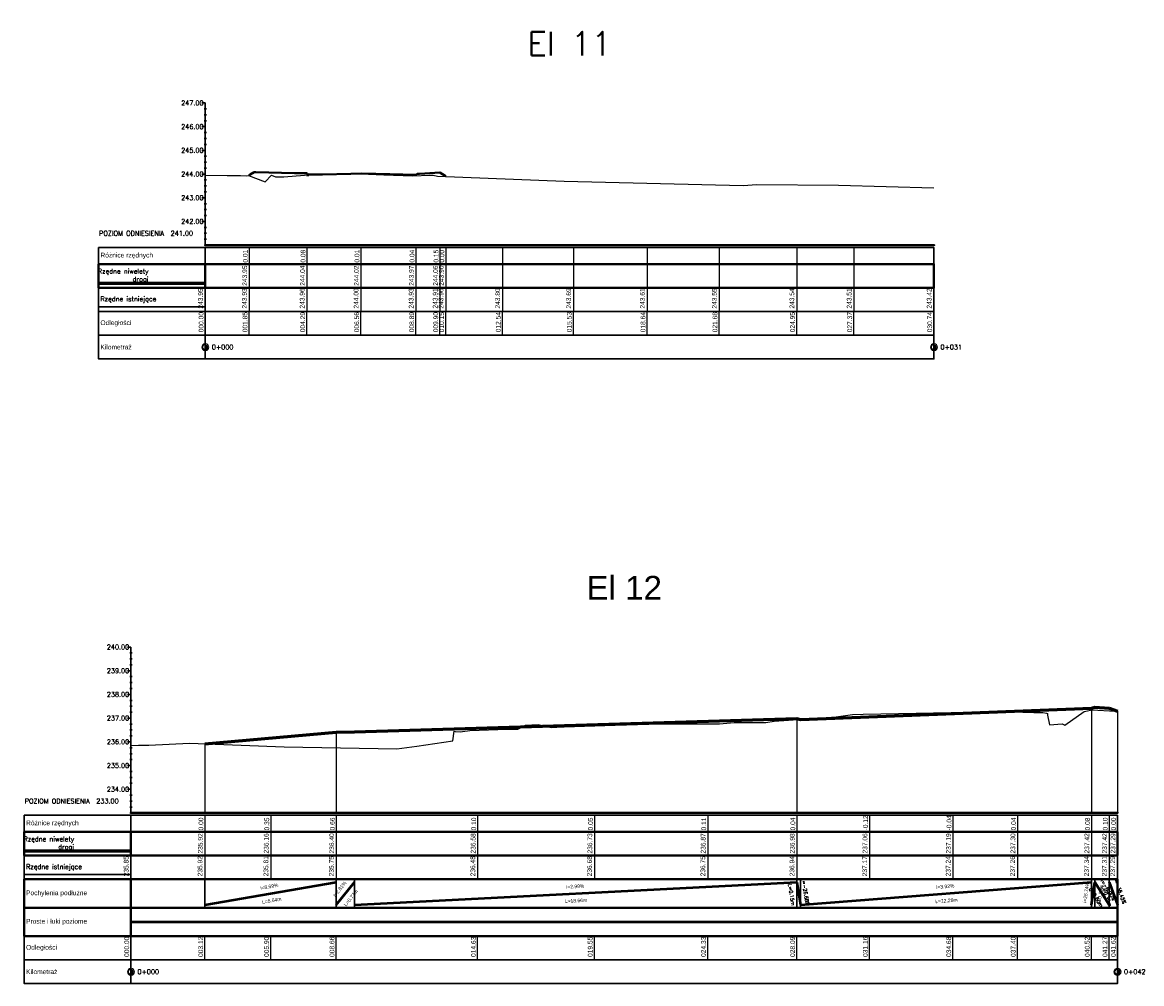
# Model space of a CAD drawing. Header units: metres. Extents: x 6535164 to 6537212, y 5563307 to 5565590.
# Tile 7 of 24: x 6536780 to 6536827, y 5563695 to 5563735. Entities that reach past the tile are written whole.
import ezdxf

# ---------------------------------------------------------------- set-up
doc = ezdxf.new("R2010")
doc.units = ezdxf.units.M
for name, color, linetype in [('C-DROGI-PROFILE', 7, 'Continuous'), ('C-DROGI-PROFILE-ETYKIETY', 7, 'Continuous'), ('C-DROGI-PROFILE-WIDOKI', 7, 'Continuous'), ('C-DROGI-PROFILE-WIDOKI-ETYKIETY', 7, 'Continuous')]:
    doc.layers.add(name, color=color, linetype=linetype)
doc.styles.add('arial', font='arial.ttf', dxfattribs={"height": 2})
doc.styles.get("Standard").update_dxf_attribs({"font": 'simplex.shx'})

# ---------------------------------------------------------------- blocks, each defined once
blk = doc.blocks.new('kilometraz2')
at = {"linetype": 'ByBlock', "lineweight": -2}
for points in [[(0, 0.5), (0, 0.7, 0.414214), (-0.7, 0, 0.414214), (0, -0.7), (0, -0.5, -0.414214), (-0.5, 0, -0.414214)], [(0, -0.5, 0.414214), (0.5, 0, 0.414214), (0, 0.5)]]:
    blk.add_hatch(color=0, dxfattribs=at).paths.add_polyline_path(points)
at = {"color": 0, "linetype": 'ByBlock', "lineweight": -2}
for p, q in [((0, 0.5), (0, 0.7)), ((0, 0.5), (0, -0.5)), ((0, -0.5), (0, -0.7))]:
    blk.add_line(p, q, dxfattribs=at)
for radius in [0.7, 0.5]:
    blk.add_circle((0, 0), radius, dxfattribs=at)

msp = doc.modelspace()

# ---------------------------------------------------------------- linework, layer by layer
at = {"layer": 'C-DROGI-PROFILE', "color": 1, "linetype": 'Continuous', "lineweight": 40}
for p, q in [((6536789.104, 5563728.704), (6536789.162, 5563728.741)), ((6536789.162, 5563728.741), (6536789.318, 5563728.844)), ((6536789.318, 5563728.844), (6536789.319, 5563728.843)), ((6536789.319, 5563728.843), (6536789.32, 5563728.843)), ((6536789.32, 5563728.843), (6536789.362, 5563728.843)), ((6536789.362, 5563728.843), (6536789.401, 5563728.843)), ((6536789.401, 5563728.843), (6536789.401, 5563728.843)), ((6536789.401, 5563728.843), (6536789.401, 5563728.843)), ((6536789.401, 5563728.843), (6536791.022, 5563728.809)), ((6536791.022, 5563728.809), (6536791.431, 5563728.801)), ((6536791.431, 5563728.801), (6536791.539, 5563728.8)), ((6536791.539, 5563728.8), (6536791.552, 5563728.8)), ((6536791.552, 5563728.8), (6536791.556, 5563728.787)), ((6536791.556, 5563728.787), (6536791.583, 5563728.681)), ((6536791.583, 5563728.74), (6536792.203, 5563728.752)), ((6536791.583, 5563728.734), (6536791.583, 5563728.74)), ((6536791.583, 5563728.681), (6536791.583, 5563728.734)), ((6536792.203, 5563728.752), (6536793.4, 5563728.774)), ((6536793.4, 5563728.774), (6536793.866, 5563728.783)), ((6536793.866, 5563728.783), (6536795.044, 5563728.759)), ((6536795.044, 5563728.759), (6536796.15, 5563728.736)), ((6536796.15, 5563728.736), (6536796.184, 5563728.763)), ((6536796.184, 5563728.763), (6536796.2, 5563728.776)), ((6536796.2, 5563728.776), (6536796.232, 5563728.776)), ((6536796.232, 5563728.776), (6536796.302, 5563728.775)), ((6536796.302, 5563728.775), (6536796.529, 5563728.789)), ((6536796.529, 5563728.789), (6536797.165, 5563728.826)), ((6536797.165, 5563728.826), (6536797.377, 5563728.686)), ((6536797.377, 5563728.686), (6536797.41, 5563728.664))]:
    msp.add_line(p, q, dxfattribs=at)
at = {"layer": 'C-DROGI-PROFILE', "color": 94, "linetype": 'Continuous', "lineweight": -3}
for p, q in [((6536790.583, 5563728.654), (6536791.807, 5563728.743)), ((6536791.807, 5563728.743), (6536792.058, 5563728.744)), ((6536792.058, 5563728.744), (6536793.828, 5563728.768)), ((6536793.828, 5563728.768), (6536794.789, 5563728.731)), ((6536787.264, 5563728.716), (6536788.189, 5563728.704)), ((6536788.189, 5563728.704), (6536788.743, 5563728.705)), ((6536788.743, 5563728.705), (6536789.017, 5563728.697)), ((6536789.017, 5563728.697), (6536789.092, 5563728.708)), ((6536789.092, 5563728.708), (6536789.786, 5563728.435)), ((6536789.786, 5563728.435), (6536790.056, 5563728.715)), ((6536790.056, 5563728.715), (6536790.229, 5563728.651)), ((6536790.229, 5563728.651), (6536790.583, 5563728.654)), ((6536794.789, 5563728.731), (6536796.014, 5563728.686)), ((6536796.014, 5563728.686), (6536796.74, 5563728.718)), ((6536796.74, 5563728.718), (6536796.881, 5563728.723)), ((6536796.881, 5563728.723), (6536797.056, 5563728.679)), ((6536797.056, 5563728.679), (6536802.399, 5563728.46)), ((6536802.399, 5563728.46), (6536809.959, 5563728.287)), ((6536809.959, 5563728.287), (6536810.53, 5563728.319)), ((6536810.53, 5563728.319), (6536813.977, 5563728.292)), ((6536813.977, 5563728.292), (6536818.005, 5563728.18)), ((6536815.021, 5563705.98), (6536820.226, 5563706.076)), ((6536820.226, 5563706.076), (6536820.829, 5563706.09)), ((6536820.829, 5563706.09), (6536822.215, 5563706.051)), ((6536823.52, 5563705.512), (6536824.348, 5563706.094)), ((6536824.348, 5563706.094), (6536824.416, 5563706.1)), ((6536824.416, 5563706.1), (6536824.683, 5563706.167)), ((6536824.683, 5563706.167), (6536825.648, 5563706.11)), ((6536825.648, 5563706.11), (6536825.748, 5563706.101)), ((6536808.964, 5563705.568), (6536809.581, 5563705.622)), ((6536809.581, 5563705.622), (6536810.637, 5563705.625)), ((6536810.637, 5563705.625), (6536810.914, 5563705.635)), ((6536810.914, 5563705.635), (6536811.268, 5563705.691)), ((6536811.268, 5563705.691), (6536813.881, 5563705.871)), ((6536813.881, 5563705.871), (6536814.562, 5563705.963)), ((6536814.562, 5563705.963), (6536815.021, 5563705.98)), ((6536822.215, 5563706.051), (6536822.605, 5563706.044)), ((6536822.605, 5563706.044), (6536822.749, 5563706.021)), ((6536822.749, 5563706.021), (6536822.789, 5563706.013)), ((6536822.789, 5563706.013), (6536822.792, 5563705.932)), ((6536822.792, 5563705.932), (6536822.875, 5563705.536)), ((6536797.712, 5563704.849), (6536797.762, 5563705.263)), ((6536797.762, 5563705.263), (6536797.804, 5563705.248)), ((6536797.804, 5563705.248), (6536798.014, 5563705.241)), ((6536798.014, 5563705.241), (6536798.417, 5563705.285)), ((6536798.417, 5563705.285), (6536799.999, 5563705.342)), ((6536799.999, 5563705.342), (6536800.15, 5563705.346)), ((6536800.15, 5563705.346), (6536800.443, 5563705.349)), ((6536800.443, 5563705.349), (6536800.779, 5563705.516)), ((6536800.779, 5563705.516), (6536801.3, 5563705.539)), ((6536801.3, 5563705.539), (6536801.856, 5563705.42)), ((6536801.856, 5563705.42), (6536802.33, 5563705.443)), ((6536802.33, 5563705.443), (6536802.408, 5563705.446)), ((6536802.408, 5563705.446), (6536804.552, 5563705.519)), ((6536804.552, 5563705.519), (6536806.447, 5563705.567)), ((6536806.447, 5563705.567), (6536808.964, 5563705.568)), ((6536822.875, 5563705.536), (6536823.414, 5563705.566)), ((6536823.414, 5563705.566), (6536823.52, 5563705.512)), ((6536784.127, 5563704.664), (6536784.441, 5563704.666)), ((6536784.441, 5563704.666), (6536784.885, 5563704.679)), ((6536784.885, 5563704.679), (6536786.596, 5563704.76)), ((6536786.596, 5563704.76), (6536790.588, 5563704.599)), ((6536796.19, 5563704.631), (6536797.712, 5563704.849)), ((6536790.588, 5563704.599), (6536795.35, 5563704.513)), ((6536795.35, 5563704.513), (6536796.19, 5563704.631))]:
    msp.add_line(p, q, dxfattribs=at)
at = {"layer": 'C-DROGI-PROFILE', "color": 10, "linetype": 'Continuous', "lineweight": 60}
for p, q in [((6536812.368, 5563705.754), (6536824.648, 5563706.236)), ((6536824.648, 5563706.236), (6536824.798, 5563706.276)), ((6536824.798, 5563706.276), (6536825.398, 5563706.228)), ((6536825.398, 5563706.228), (6536825.748, 5563706.101)), ((6536793.554, 5563705.237), (6536812.218, 5563705.794)), ((6536812.218, 5563705.794), (6536812.368, 5563705.754)), ((6536787.245, 5563704.734), (6536792.787, 5563705.216)), ((6536792.787, 5563705.216), (6536793.554, 5563705.237))]:
    msp.add_line(p, q, dxfattribs=at)
at = {"layer": 'C-DROGI-PROFILE-ETYKIETY', "color": 8, "linetype": 'Continuous', "lineweight": -3}
for p, q in [((6536824.648, 5563706.236), (6536824.648, 5563701.813)), ((6536825.748, 5563706.101), (6536825.748, 5563701.813)), ((6536812.218, 5563705.794), (6536812.218, 5563701.813)), ((6536792.787, 5563705.216), (6536792.787, 5563701.813)), ((6536787.245, 5563704.734), (6536787.245, 5563701.813))]:
    msp.add_line(p, q, dxfattribs=at)
at = {"layer": 'C-DROGI-PROFILE-WIDOKI', "color": 7, "linetype": 'Continuous', "lineweight": 30}
for p, q in [((6536787.114, 5563731.765), (6536787.264, 5563731.765)), ((6536787.264, 5563725.765), (6536787.264, 5563731.765)), ((6536787.214, 5563731.515), (6536787.314, 5563731.515)), ((6536787.214, 5563731.265), (6536787.314, 5563731.265)), ((6536787.114, 5563730.765), (6536787.264, 5563730.765)), ((6536787.214, 5563731.015), (6536787.314, 5563731.015)), ((6536787.214, 5563730.515), (6536787.314, 5563730.515)), ((6536787.214, 5563730.265), (6536787.314, 5563730.265)), ((6536787.114, 5563729.765), (6536787.264, 5563729.765)), ((6536787.214, 5563730.015), (6536787.314, 5563730.015)), ((6536787.214, 5563729.515), (6536787.314, 5563729.515)), ((6536787.214, 5563729.265), (6536787.314, 5563729.265)), ((6536787.114, 5563728.765), (6536787.264, 5563728.765)), ((6536787.214, 5563729.015), (6536787.314, 5563729.015)), ((6536787.214, 5563728.515), (6536787.314, 5563728.515)), ((6536787.214, 5563728.265), (6536787.314, 5563728.265)), ((6536787.214, 5563728.015), (6536787.314, 5563728.015)), ((6536787.114, 5563727.765), (6536787.264, 5563727.765)), ((6536787.214, 5563727.515), (6536787.314, 5563727.515)), ((6536787.214, 5563727.265), (6536787.314, 5563727.265)), ((6536787.214, 5563727.015), (6536787.314, 5563727.015)), ((6536787.114, 5563726.765), (6536787.264, 5563726.765)), ((6536787.214, 5563726.515), (6536787.314, 5563726.515)), ((6536787.214, 5563726.265), (6536787.314, 5563726.265)), ((6536787.214, 5563726.015), (6536787.314, 5563726.015)), ((6536787.264, 5563724.965), (6536787.264, 5563725.665)), ((6536818.005, 5563724.965), (6536818.005, 5563725.665)), ((6536787.264, 5563722.965), (6536787.264, 5563723.965)), ((6536818.005, 5563722.965), (6536818.005, 5563723.965)), ((6536787.264, 5563721.965), (6536787.264, 5563722.965)), ((6536818.005, 5563721.965), (6536818.005, 5563722.965)), ((6536787.264, 5563720.965), (6536787.264, 5563721.965)), ((6536818.005, 5563720.965), (6536818.005, 5563721.965)), ((6536783.977, 5563708.813), (6536784.127, 5563708.813)), ((6536784.077, 5563708.563), (6536784.177, 5563708.563)), ((6536784.127, 5563701.813), (6536784.127, 5563708.813)), ((6536784.077, 5563708.313), (6536784.177, 5563708.313)), ((6536784.077, 5563708.063), (6536784.177, 5563708.063)), ((6536783.977, 5563707.813), (6536784.127, 5563707.813)), ((6536784.077, 5563707.563), (6536784.177, 5563707.563)), ((6536784.077, 5563707.313), (6536784.177, 5563707.313)), ((6536784.077, 5563707.063), (6536784.177, 5563707.063)), ((6536783.977, 5563706.813), (6536784.127, 5563706.813)), ((6536784.077, 5563706.563), (6536784.177, 5563706.563)), ((6536784.077, 5563706.313), (6536784.177, 5563706.313)), ((6536783.977, 5563705.813), (6536784.127, 5563705.813)), ((6536784.077, 5563706.063), (6536784.177, 5563706.063)), ((6536784.077, 5563705.563), (6536784.177, 5563705.563)), ((6536784.077, 5563705.313), (6536784.177, 5563705.313)), ((6536783.977, 5563704.813), (6536784.127, 5563704.813)), ((6536784.077, 5563705.063), (6536784.177, 5563705.063)), ((6536784.077, 5563704.563), (6536784.177, 5563704.563)), ((6536784.077, 5563704.313), (6536784.177, 5563704.313)), ((6536783.977, 5563703.813), (6536784.127, 5563703.813)), ((6536784.077, 5563704.063), (6536784.177, 5563704.063)), ((6536784.077, 5563703.563), (6536784.177, 5563703.563)), ((6536784.077, 5563703.313), (6536784.177, 5563703.313)), ((6536783.977, 5563702.813), (6536784.127, 5563702.813)), ((6536784.077, 5563703.063), (6536784.177, 5563703.063)), ((6536784.077, 5563702.563), (6536784.177, 5563702.563)), ((6536784.077, 5563702.313), (6536784.177, 5563702.313)), ((6536784.077, 5563702.063), (6536784.177, 5563702.063)), ((6536784.127, 5563701.013), (6536784.127, 5563701.713)), ((6536825.748, 5563701.013), (6536825.748, 5563701.713)), ((6536784.127, 5563699.013), (6536784.127, 5563700.013)), ((6536825.748, 5563699.013), (6536825.748, 5563700.013)), ((6536784.127, 5563695.613), (6536784.127, 5563696.613)), ((6536825.748, 5563695.613), (6536825.748, 5563696.613)), ((6536784.127, 5563694.613), (6536784.127, 5563695.613)), ((6536825.748, 5563694.613), (6536825.748, 5563695.613))]:
    msp.add_line(p, q, dxfattribs=at)
at = {"layer": 'C-DROGI-PROFILE-WIDOKI', "color": 7, "linetype": 'Continuous', "lineweight": 40}
for p, q in [((6536787.264, 5563725.765), (6536818.005, 5563725.765)), ((6536784.127, 5563701.813), (6536825.748, 5563701.813))]:
    msp.add_line(p, q, dxfattribs=at)
at = {"layer": 'C-DROGI-PROFILE-WIDOKI', "color": 1, "linetype": 'Continuous', "lineweight": 30}
for p, q in [((6536787.264, 5563723.965), (6536787.264, 5563724.965)), ((6536818.005, 5563723.965), (6536818.005, 5563724.965)), ((6536784.127, 5563700.013), (6536784.127, 5563701.013)), ((6536825.748, 5563700.013), (6536825.748, 5563701.013)), ((6536787.245, 5563697.813), (6536787.245, 5563699.013)), ((6536792.787, 5563697.813), (6536792.787, 5563699.013)), ((6536793.554, 5563697.813), (6536793.554, 5563699.013)), ((6536812.218, 5563697.813), (6536812.218, 5563699.013)), ((6536812.368, 5563697.813), (6536812.368, 5563699.013)), ((6536824.648, 5563697.813), (6536824.648, 5563699.013)), ((6536824.798, 5563697.813), (6536824.798, 5563699.013)), ((6536825.398, 5563697.813), (6536825.398, 5563699.013))]:
    msp.add_line(p, q, dxfattribs=at)
at = {"layer": 'C-DROGI-PROFILE-WIDOKI', "color": 14, "linetype": 'Continuous', "lineweight": 60}
for p, q in [((6536782.764, 5563724.165), (6536787.264, 5563724.165)), ((6536779.627, 5563700.213), (6536784.127, 5563700.213))]:
    msp.add_line(p, q, dxfattribs=at)
at = {"layer": 'C-DROGI-PROFILE-WIDOKI', "color": 104, "linetype": 'Continuous', "lineweight": 30}
for p, q in [((6536782.764, 5563723.165), (6536787.264, 5563723.165)), ((6536779.627, 5563699.213), (6536784.127, 5563699.213))]:
    msp.add_line(p, q, dxfattribs=at)
at = {"layer": 'C-DROGI-PROFILE-WIDOKI', "color": 1, "linetype": 'Continuous', "lineweight": 50}
for p, q in [((6536787.245, 5563697.933), (6536792.787, 5563698.893)), ((6536792.787, 5563697.933), (6536793.554, 5563698.893)), ((6536793.554, 5563697.933), (6536812.218, 5563698.893)), ((6536812.218, 5563698.893), (6536812.368, 5563697.933)), ((6536812.368, 5563697.933), (6536824.648, 5563698.893)), ((6536824.648, 5563697.933), (6536824.798, 5563698.893)), ((6536824.798, 5563698.893), (6536825.398, 5563697.933)), ((6536825.398, 5563698.893), (6536825.748, 5563697.933)), ((6536784.127, 5563697.213), (6536825.748, 5563697.213))]:
    msp.add_line(p, q, dxfattribs=at)
at = {"layer": 'C-DROGI-PROFILE-WIDOKI', "color": 1, "linetype": 'Continuous', "lineweight": -3}
msp.add_line((6536784.127, 5563696.613), (6536784.127, 5563697.813), dxfattribs=at)
at = {"layer": 'C-DROGI-PROFILE-WIDOKI', "color": 7, "linetype": 'Continuous', "lineweight": 30}
for points in [[(6536787.264, 5563724.965), (6536787.264, 5563725.665), (6536782.764, 5563725.665), (6536782.764, 5563724.965)], [(6536787.264, 5563724.965), (6536818.005, 5563724.965), (6536818.005, 5563725.665), (6536787.264, 5563725.665)], [(6536787.264, 5563722.965), (6536787.264, 5563723.965), (6536782.764, 5563723.965), (6536782.764, 5563722.965)], [(6536787.264, 5563722.965), (6536818.005, 5563722.965), (6536818.005, 5563723.965), (6536787.264, 5563723.965)], [(6536787.264, 5563721.965), (6536787.264, 5563722.965), (6536782.764, 5563722.965), (6536782.764, 5563721.965)], [(6536787.264, 5563721.965), (6536818.005, 5563721.965), (6536818.005, 5563722.965), (6536787.264, 5563722.965)], [(6536787.264, 5563720.965), (6536787.264, 5563721.965), (6536782.764, 5563721.965), (6536782.764, 5563720.965)], [(6536787.264, 5563720.965), (6536818.005, 5563720.965), (6536818.005, 5563721.965), (6536787.264, 5563721.965)], [(6536784.127, 5563701.013), (6536784.127, 5563701.713), (6536779.627, 5563701.713), (6536779.627, 5563701.013)], [(6536784.127, 5563701.013), (6536825.748, 5563701.013), (6536825.748, 5563701.713), (6536784.127, 5563701.713)], [(6536784.127, 5563699.013), (6536784.127, 5563700.013), (6536779.627, 5563700.013), (6536779.627, 5563699.013)], [(6536784.127, 5563699.013), (6536825.748, 5563699.013), (6536825.748, 5563700.013), (6536784.127, 5563700.013)], [(6536784.127, 5563695.613), (6536784.127, 5563696.613), (6536779.627, 5563696.613), (6536779.627, 5563695.613)], [(6536784.127, 5563695.613), (6536825.748, 5563695.613), (6536825.748, 5563696.613), (6536784.127, 5563696.613)], [(6536784.127, 5563694.613), (6536784.127, 5563695.613), (6536779.627, 5563695.613), (6536779.627, 5563694.613)], [(6536784.127, 5563694.613), (6536825.748, 5563694.613), (6536825.748, 5563695.613), (6536784.127, 5563695.613)]]:
    msp.add_3dface(points, dxfattribs=at)
at = {"layer": 'C-DROGI-PROFILE-WIDOKI', "color": 1, "linetype": 'Continuous', "lineweight": 40}
for points in [[(6536787.264, 5563723.965), (6536787.264, 5563724.965), (6536782.764, 5563724.965), (6536782.764, 5563723.965)], [(6536787.264, 5563723.965), (6536818.005, 5563723.965), (6536818.005, 5563724.965), (6536787.264, 5563724.965)], [(6536784.127, 5563700.013), (6536784.127, 5563701.013), (6536779.627, 5563701.013), (6536779.627, 5563700.013)], [(6536784.127, 5563700.013), (6536825.748, 5563700.013), (6536825.748, 5563701.013), (6536784.127, 5563701.013)], [(6536784.127, 5563697.813), (6536784.127, 5563699.013), (6536779.627, 5563699.013), (6536779.627, 5563697.813)], [(6536784.127, 5563697.813), (6536825.748, 5563697.813), (6536825.748, 5563699.013), (6536784.127, 5563699.013)], [(6536784.127, 5563696.613), (6536784.127, 5563697.813), (6536779.627, 5563697.813), (6536779.627, 5563696.613)], [(6536784.127, 5563696.613), (6536825.748, 5563696.613), (6536825.748, 5563697.813), (6536784.127, 5563697.813)]]:
    msp.add_3dface(points, dxfattribs=at)
at = {"layer": 'C-DROGI-PROFILE-WIDOKI-ETYKIETY', "color": 7, "linetype": 'Continuous', "lineweight": -3}
for p, q in [((6536787.264, 5563725.665), (6536787.264, 5563722.965)), ((6536789.117, 5563725.665), (6536789.117, 5563722.965)), ((6536791.552, 5563725.665), (6536791.552, 5563722.965)), ((6536793.828, 5563725.665), (6536793.828, 5563722.965)), ((6536796.15, 5563725.665), (6536796.15, 5563722.965)), ((6536797.165, 5563725.665), (6536797.165, 5563722.965)), ((6536797.41, 5563725.665), (6536797.41, 5563722.965)), ((6536799.8, 5563725.665), (6536799.8, 5563722.965)), ((6536802.797, 5563725.665), (6536802.797, 5563722.965)), ((6536805.908, 5563725.665), (6536805.908, 5563722.965)), ((6536808.944, 5563725.665), (6536808.944, 5563722.965)), ((6536812.214, 5563725.665), (6536812.214, 5563722.965)), ((6536814.63, 5563725.665), (6536814.63, 5563722.965)), ((6536818.005, 5563725.665), (6536818.005, 5563722.965)), ((6536787.264, 5563721.965), (6536787.264, 5563722.965)), ((6536789.117, 5563721.965), (6536789.117, 5563722.965)), ((6536791.552, 5563721.965), (6536791.552, 5563722.965)), ((6536793.828, 5563721.965), (6536793.828, 5563722.965)), ((6536796.15, 5563721.965), (6536796.15, 5563722.965)), ((6536797.165, 5563721.965), (6536797.165, 5563722.965)), ((6536797.41, 5563721.965), (6536797.41, 5563722.965)), ((6536799.8, 5563721.965), (6536799.8, 5563722.965)), ((6536802.797, 5563721.965), (6536802.797, 5563722.965)), ((6536805.908, 5563721.965), (6536805.908, 5563722.965)), ((6536808.944, 5563721.965), (6536808.944, 5563722.965)), ((6536812.214, 5563721.965), (6536812.214, 5563722.965)), ((6536814.63, 5563721.965), (6536814.63, 5563722.965)), ((6536818.005, 5563721.965), (6536818.005, 5563722.965)), ((6536784.127, 5563701.713), (6536784.127, 5563699.013)), ((6536787.245, 5563701.713), (6536787.245, 5563699.013)), ((6536790.023, 5563701.713), (6536790.023, 5563699.013)), ((6536792.787, 5563701.713), (6536792.787, 5563699.013)), ((6536798.754, 5563701.713), (6536798.754, 5563699.013)), ((6536803.678, 5563701.713), (6536803.678, 5563699.013)), ((6536808.459, 5563701.713), (6536808.459, 5563699.013)), ((6536812.218, 5563701.713), (6536812.218, 5563699.013)), ((6536815.286, 5563701.713), (6536815.286, 5563699.013)), ((6536818.807, 5563701.713), (6536818.807, 5563699.013)), ((6536821.526, 5563701.713), (6536821.526, 5563699.013)), ((6536824.648, 5563701.713), (6536824.648, 5563699.013)), ((6536825.398, 5563701.713), (6536825.398, 5563699.013)), ((6536825.748, 5563701.713), (6536825.748, 5563699.013)), ((6536784.127, 5563695.613), (6536784.127, 5563696.613)), ((6536787.245, 5563695.613), (6536787.245, 5563696.613)), ((6536790.023, 5563695.613), (6536790.023, 5563696.613)), ((6536792.787, 5563695.613), (6536792.787, 5563696.613)), ((6536798.754, 5563695.613), (6536798.754, 5563696.613)), ((6536803.678, 5563695.613), (6536803.678, 5563696.613)), ((6536808.459, 5563695.613), (6536808.459, 5563696.613)), ((6536812.218, 5563695.613), (6536812.218, 5563696.613)), ((6536815.286, 5563695.613), (6536815.286, 5563696.613)), ((6536818.807, 5563695.613), (6536818.807, 5563696.613)), ((6536821.526, 5563695.613), (6536821.526, 5563696.613)), ((6536824.648, 5563695.613), (6536824.648, 5563696.613)), ((6536825.398, 5563695.613), (6536825.398, 5563696.613)), ((6536825.748, 5563695.613), (6536825.748, 5563696.613))]:
    msp.add_line(p, q, dxfattribs=at)
at = {"layer": 'C-DROGI-PROFILE-WIDOKI-ETYKIETY', "color": 6, "linetype": 'Continuous', "lineweight": -3}
for centre in [(6536787.264, 5563725.765), (6536789.117, 5563725.765), (6536791.552, 5563725.765), (6536793.828, 5563725.765), (6536796.15, 5563725.765), (6536797.165, 5563725.765), (6536797.41, 5563725.765), (6536799.8, 5563725.765), (6536802.797, 5563725.765), (6536805.908, 5563725.765), (6536808.944, 5563725.765), (6536812.214, 5563725.765), (6536814.63, 5563725.765), (6536818.005, 5563725.765), (6536784.127, 5563701.813), (6536787.245, 5563701.813), (6536790.023, 5563701.813), (6536792.787, 5563701.813), (6536798.754, 5563701.813), (6536803.678, 5563701.813), (6536808.459, 5563701.813), (6536812.218, 5563701.813), (6536815.286, 5563701.813), (6536818.807, 5563701.813), (6536821.526, 5563701.813), (6536824.648, 5563701.813), (6536825.398, 5563701.813), (6536825.748, 5563701.813)]:
    msp.add_circle(centre, 0.025, dxfattribs=at)

# ---------------------------------------------------------------- block references
at = {"layer": 'C-DROGI-PROFILE-WIDOKI-ETYKIETY', "color": 7, "linetype": 'Continuous', "lineweight": 5, "ltscale": 5, "xscale": 0.2142857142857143, "yscale": 0.2142857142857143, "zscale": 0.2142857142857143}
for p in [(6536787.264, 5563721.465), (6536818.005, 5563721.465), (6536784.127, 5563695.113), (6536825.748, 5563695.113)]:
    msp.add_blockref('kilometraz2', p, dxfattribs=at)

# ---------------------------------------------------------------- texts
at = {"layer": 'C-DROGI-PROFILE-WIDOKI', "color": 7, "linetype": 'Continuous', "lineweight": 30}
for s, insert, char_height, attachment_point in [('El 11', (6536802.634, 5563733.765), 1, 8), ('247.00', (6536787.189, 5563731.765), 0.2, 6), ('246.00', (6536787.189, 5563730.765), 0.2, 6), ('245.00', (6536787.189, 5563729.765), 0.2, 6), ('244.00', (6536787.189, 5563728.765), 0.2, 6), ('243.00', (6536787.189, 5563727.765), 0.2, 6), ('242.00', (6536787.189, 5563726.765), 0.2, 6), ('POZIOM ODNIESIENIA  241.00', (6536784.764, 5563726.365), 0.2, 2), ('{\\fArial|b0|i0|c0|p2;El 12}', (6536804.937, 5563710.813), 1, 8), ('240.00', (6536784.052, 5563708.813), 0.2, 6), ('239.00', (6536784.052, 5563707.813), 0.2, 6), ('238.00', (6536784.052, 5563706.813), 0.2, 6), ('237.00', (6536784.052, 5563705.813), 0.2, 6), ('236.00', (6536784.052, 5563704.813), 0.2, 6), ('235.00', (6536784.052, 5563703.813), 0.2, 6), ('234.00', (6536784.052, 5563702.813), 0.2, 6), ('POZIOM ODNIESIENIA  233.00', (6536781.627, 5563702.413), 0.2, 2)]:
    msp.add_mtext(s, dxfattribs=dict(at, insert=insert, char_height=char_height, attachment_point=attachment_point))
at = {"layer": 'C-DROGI-PROFILE-WIDOKI', "color": 7, "linetype": 'Continuous', "lineweight": -3, "char_height": 0.2, "attachment_point": 4}
for s, insert in [('{\\fMicrosoft Sans Serif|b0|i0|c238|p0;Różnice rzędnych}', (6536782.839, 5563725.315)), ('Rzędne istniejące ', (6536782.839, 5563723.465)), ('{\\fArial|b0|i0|c238|p34;Odległości}', (6536782.839, 5563722.465)), ('{\\fArial|b0|i0|c238|p34;Kilometraż}', (6536782.839, 5563721.465)), ('{\\fMicrosoft Sans Serif|b0|i0|c238|p0;Różnice rzędnych}', (6536779.702, 5563701.363)), ('Rzędne istniejące ', (6536779.702, 5563699.513)), ('{\\fArial|b0|i0|c238|p34;Odległości}', (6536779.702, 5563696.113)), ('{\\fArial|b0|i0|c238|p34;Kilometraż}', (6536779.702, 5563695.113))]:
    msp.add_mtext(s, dxfattribs=dict(at, insert=insert))
at = {"layer": 'C-DROGI-PROFILE-WIDOKI', "color": 1, "linetype": 'Continuous', "lineweight": -3, "char_height": 0.2, "attachment_point": 6}
for insert in [(6536784.865, 5563724.465), (6536781.727, 5563700.513)]:
    msp.add_mtext('Rzędne niwelety\\Pdrogi', dxfattribs=dict(at, insert=insert))
at = {"layer": 'C-DROGI-PROFILE-WIDOKI', "color": 1, "linetype": 'Continuous', "lineweight": -3, "char_height": 0.2, "attachment_point": 4, "style": 'arial'}
for s, insert in [('{\\fArial|b0|i0|c238|p34;Pochylenia podłużne}', (6536779.702, 5563698.413)), ('Proste i łuki poziome', (6536779.702, 5563697.213))]:
    msp.add_mtext(s, dxfattribs=dict(at, insert=insert))
at = {"layer": 'C-DROGI-PROFILE-WIDOKI-ETYKIETY', "color": 1, "linetype": 'Continuous', "lineweight": -3}
for s, insert, char_height, attachment_point, rotation in [('{\\fArial|b0|i0|c238|p34;0.01}', (6536789.054, 5563725.027), 0.2, 7, 90), ('{\\fArial|b0|i0|c238|p34;0.08}', (6536791.49, 5563725.027), 0.2, 7, 90), ('{\\fArial|b0|i0|c238|p34;0.01}', (6536793.765, 5563725.027), 0.2, 7, 90), ('{\\fArial|b0|i0|c238|p34;0.04}', (6536796.087, 5563725.027), 0.2, 7, 90), ('{\\fArial|b0|i0|c238|p34;0.15}', (6536797.102, 5563725.027), 0.2, 7, 90), ('{\\fArial|b0|i0|c238|p34;0.00}', (6536797.347, 5563725.027), 0.2, 7, 90), ('{\\fArial|b0|i0|c238|p34;243.95}', (6536789.029, 5563724.052), 0.2, 7, 90), ('{\\fArial|b0|i0|c238|p34;244.04}', (6536791.465, 5563724.052), 0.2, 7, 90), ('{\\fArial|b0|i0|c238|p34;244.02}', (6536793.74, 5563724.052), 0.2, 7, 90), ('{\\fArial|b0|i0|c238|p34;243.97}', (6536796.062, 5563724.052), 0.2, 7, 90), ('{\\fArial|b0|i0|c238|p34;244.06}', (6536797.077, 5563724.052), 0.2, 7, 90), ('{\\fArial|b0|i0|c238|p34;243.90}', (6536797.322, 5563724.052), 0.2, 7, 90), ('{\\fArial|b0|i0|c238|p34;0.00}', (6536787.182, 5563701.076), 0.2, 7, 90), ('{\\fArial|b0|i0|c238|p34;0.35}', (6536789.961, 5563701.076), 0.2, 7, 90), ('{\\fArial|b0|i0|c238|p34;0.66}', (6536792.725, 5563701.076), 0.2, 7, 90), ('{\\fArial|b0|i0|c238|p34;0.10}', (6536798.692, 5563701.076), 0.2, 7, 90), ('{\\fArial|b0|i0|c238|p34;0.05}', (6536803.616, 5563701.076), 0.2, 7, 90), ('{\\fArial|b0|i0|c238|p34;0.11}', (6536808.396, 5563701.076), 0.2, 7, 90), ('{\\fArial|b0|i0|c238|p34;0.04}', (6536812.155, 5563701.076), 0.2, 7, 90), ('{\\fArial|b0|i0|c238|p34;-0.12}', (6536815.223, 5563701.076), 0.2, 7, 90), ('{\\fArial|b0|i0|c238|p34;-0.04}', (6536818.744, 5563701.076), 0.2, 7, 90), ('{\\fArial|b0|i0|c238|p34;0.04}', (6536821.464, 5563701.076), 0.2, 7, 90), ('{\\fArial|b0|i0|c238|p34;0.08}', (6536824.585, 5563701.076), 0.2, 7, 90), ('{\\fArial|b0|i0|c238|p34;0.10}', (6536825.335, 5563701.076), 0.2, 7, 90), ('{\\fArial|b0|i0|c238|p34;0.00}', (6536825.685, 5563701.076), 0.2, 7, 90), ('{\\fArial|b0|i0|c238|p34;235.92}', (6536787.157, 5563700.101), 0.2, 7, 90), ('{\\fArial|b0|i0|c238|p34;236.16}', (6536789.936, 5563700.101), 0.2, 7, 90), ('{\\fArial|b0|i0|c238|p34;236.40}', (6536792.7, 5563700.101), 0.2, 7, 90), ('{\\fArial|b0|i0|c238|p34;236.58}', (6536798.667, 5563700.101), 0.2, 7, 90), ('{\\fArial|b0|i0|c238|p34;236.73}', (6536803.591, 5563700.101), 0.2, 7, 90), ('{\\fArial|b0|i0|c238|p34;236.87}', (6536808.371, 5563700.101), 0.2, 7, 90), ('{\\fArial|b0|i0|c238|p34;236.98}', (6536812.13, 5563700.101), 0.2, 7, 90), ('{\\fArial|b0|i0|c238|p34;237.06}', (6536815.198, 5563700.101), 0.2, 7, 90), ('{\\fArial|b0|i0|c238|p34;237.19}', (6536818.719, 5563700.101), 0.2, 7, 90), ('{\\fArial|b0|i0|c238|p34;237.30}', (6536821.439, 5563700.101), 0.2, 7, 90), ('{\\fArial|b0|i0|c238|p34;237.42}', (6536824.56, 5563700.101), 0.2, 7, 90), ('{\\fArial|b0|i0|c238|p34;237.42}', (6536825.31, 5563700.101), 0.2, 7, 90), ('{\\fArial|b0|i0|c238|p34;237.29}', (6536825.66, 5563700.101), 0.2, 7, 90), ('i=-26.68%', (6536812.589, 5563698.46), 0.15, 5, 278.8807), ('i=-8.00%', (6536825.352, 5563698.572), 0.15, 5, 302.0054), ('i=-36.45%', (6536825.854, 5563698.516), 0.15, 5, 290.031)]:
    msp.add_mtext(s, dxfattribs=dict(at, insert=insert, char_height=char_height, attachment_point=attachment_point, rotation=rotation))
at = {"layer": 'C-DROGI-PROFILE-WIDOKI-ETYKIETY', "color": 7, "linetype": 'Continuous', "lineweight": -3, "char_height": 0.2, "attachment_point": 7, "rotation": 90}
for s, insert in [('{\\fArial|b0|i0|c238|p34;243.95}', (6536787.164, 5563723.09)), ('{\\fArial|b0|i0|c238|p34;243.93}', (6536789.017, 5563723.09)), ('{\\fArial|b0|i0|c238|p34;243.96}', (6536791.452, 5563723.09)), ('{\\fArial|b0|i0|c238|p34;244.00}', (6536793.728, 5563723.09)), ('{\\fArial|b0|i0|c238|p34;243.93}', (6536796.05, 5563723.09)), ('{\\fArial|b0|i0|c238|p34;243.91}', (6536797.065, 5563723.09)), ('{\\fArial|b0|i0|c238|p34;243.90}', (6536797.31, 5563723.09)), ('{\\fArial|b0|i0|c238|p34;243.80}', (6536799.7, 5563723.09)), ('{\\fArial|b0|i0|c238|p34;243.69}', (6536802.697, 5563723.09)), ('{\\fArial|b0|i0|c238|p34;243.61}', (6536805.808, 5563723.09)), ('{\\fArial|b0|i0|c238|p34;243.55}', (6536808.844, 5563723.09)), ('{\\fArial|b0|i0|c238|p34;243.54}', (6536812.114, 5563723.09)), ('{\\fArial|b0|i0|c238|p34;243.51}', (6536814.53, 5563723.09)), ('{\\fArial|b0|i0|c238|p34;243.42}', (6536817.905, 5563723.09)), ('{\\fArial|b0|i0|c161|p34;\\fArial|b0|i0|c238|p34;000.00}', (6536787.189, 5563722.09)), ('{\\fArial|b0|i0|c161|p34;\\fArial|b0|i0|c238|p34;001.85}', (6536789.042, 5563722.09)), ('{\\fArial|b0|i0|c161|p34;\\fArial|b0|i0|c238|p34;004.29}', (6536791.477, 5563722.09)), ('{\\fArial|b0|i0|c161|p34;\\fArial|b0|i0|c238|p34;006.56}', (6536793.753, 5563722.09)), ('{\\fArial|b0|i0|c161|p34;\\fArial|b0|i0|c238|p34;008.89}', (6536796.075, 5563722.09)), ('{\\fArial|b0|i0|c161|p34;\\fArial|b0|i0|c238|p34;009.90}', (6536797.09, 5563722.09)), ('{\\fArial|b0|i0|c161|p34;\\fArial|b0|i0|c238|p34;010.15}', (6536797.335, 5563722.09)), ('{\\fArial|b0|i0|c161|p34;\\fArial|b0|i0|c238|p34;012.54}', (6536799.725, 5563722.09)), ('{\\fArial|b0|i0|c161|p34;\\fArial|b0|i0|c238|p34;015.53}', (6536802.722, 5563722.09)), ('{\\fArial|b0|i0|c161|p34;\\fArial|b0|i0|c238|p34;018.64}', (6536805.833, 5563722.09)), ('{\\fArial|b0|i0|c161|p34;\\fArial|b0|i0|c238|p34;021.68}', (6536808.869, 5563722.09)), ('{\\fArial|b0|i0|c161|p34;\\fArial|b0|i0|c238|p34;024.95}', (6536812.139, 5563722.09)), ('{\\fArial|b0|i0|c161|p34;\\fArial|b0|i0|c238|p34;027.37}', (6536814.555, 5563722.09)), ('{\\fArial|b0|i0|c161|p34;\\fArial|b0|i0|c238|p34;030.74}', (6536817.93, 5563722.09)), ('{\\fArial|b0|i0|c238|p34;235.85}', (6536784.027, 5563699.138)), ('{\\fArial|b0|i0|c238|p34;235.92}', (6536787.145, 5563699.138)), ('{\\fArial|b0|i0|c238|p34;235.81}', (6536789.923, 5563699.138)), ('{\\fArial|b0|i0|c238|p34;235.75}', (6536792.687, 5563699.138)), ('{\\fArial|b0|i0|c238|p34;236.48}', (6536798.654, 5563699.138)), ('{\\fArial|b0|i0|c238|p34;236.68}', (6536803.578, 5563699.138)), ('{\\fArial|b0|i0|c238|p34;236.75}', (6536808.359, 5563699.138)), ('{\\fArial|b0|i0|c238|p34;236.94}', (6536812.118, 5563699.138)), ('{\\fArial|b0|i0|c238|p34;237.17}', (6536815.186, 5563699.138)), ('{\\fArial|b0|i0|c238|p34;237.24}', (6536818.707, 5563699.138)), ('{\\fArial|b0|i0|c238|p34;237.26}', (6536821.426, 5563699.138)), ('{\\fArial|b0|i0|c238|p34;237.34}', (6536824.548, 5563699.138)), ('{\\fArial|b0|i0|c238|p34;237.31}', (6536825.298, 5563699.138)), ('{\\fArial|b0|i0|c238|p34;237.29}', (6536825.648, 5563699.138)), ('{\\fArial|b0|i0|c161|p34;\\fArial|b0|i0|c238|p34;000.00}', (6536784.052, 5563695.738)), ('{\\fArial|b0|i0|c161|p34;\\fArial|b0|i0|c238|p34;003.12}', (6536787.17, 5563695.738)), ('{\\fArial|b0|i0|c161|p34;\\fArial|b0|i0|c238|p34;005.90}', (6536789.948, 5563695.738)), ('{\\fArial|b0|i0|c161|p34;\\fArial|b0|i0|c238|p34;008.66}', (6536792.712, 5563695.738)), ('{\\fArial|b0|i0|c161|p34;\\fArial|b0|i0|c238|p34;014.63}', (6536798.679, 5563695.738)), ('{\\fArial|b0|i0|c161|p34;\\fArial|b0|i0|c238|p34;019.55}', (6536803.603, 5563695.738)), ('{\\fArial|b0|i0|c161|p34;\\fArial|b0|i0|c238|p34;024.33}', (6536808.384, 5563695.738)), ('{\\fArial|b0|i0|c161|p34;\\fArial|b0|i0|c238|p34;028.09}', (6536812.143, 5563695.738)), ('{\\fArial|b0|i0|c161|p34;\\fArial|b0|i0|c238|p34;031.16}', (6536815.211, 5563695.738)), ('{\\fArial|b0|i0|c161|p34;\\fArial|b0|i0|c238|p34;034.68}', (6536818.732, 5563695.738)), ('{\\fArial|b0|i0|c161|p34;\\fArial|b0|i0|c238|p34;037.40}', (6536821.451, 5563695.738)), ('{\\fArial|b0|i0|c161|p34;\\fArial|b0|i0|c238|p34;040.52}', (6536824.573, 5563695.738)), ('{\\fArial|b0|i0|c161|p34;\\fArial|b0|i0|c238|p34;041.27}', (6536825.323, 5563695.738)), ('{\\fArial|b0|i0|c161|p34;\\fArial|b0|i0|c238|p34;041.62}', (6536825.673, 5563695.738))]:
    msp.add_mtext(s, dxfattribs=dict(at, insert=insert))
at = {"layer": 'C-DROGI-PROFILE-WIDOKI-ETYKIETY', "color": 7, "linetype": 'Continuous', "lineweight": -3, "char_height": 0.2, "attachment_point": 4}
for s, insert in [('0+000', (6536787.539, 5563721.465)), ('0+031', (6536818.28, 5563721.465)), ('0+000', (6536784.402, 5563695.113)), ('0+042', (6536826.023, 5563695.113))]:
    msp.add_mtext(s, dxfattribs=dict(at, insert=insert))
at = {"layer": 'C-DROGI-PROFILE-WIDOKI-ETYKIETY', "color": 1, "linetype": 'Continuous', "lineweight": -3, "char_height": 0.15, "attachment_point": 5, "style": 'arial'}
for s, insert, rotation in [('i=8.69%', (6536789.965, 5563698.709), 9.8268), ('i=2.81%', (6536792.936, 5563698.601), 51.3734), ('i=2.99%', (6536802.871, 5563698.713), 2.9446), ('i=3.92%', (6536818.484, 5563698.713), 4.4701), ('i=26.74%', (6536824.426, 5563698.46), 81.1193)]:
    msp.add_mtext(s, dxfattribs=dict(at, insert=insert, rotation=rotation))
at = {"layer": 'C-DROGI-PROFILE-WIDOKI-ETYKIETY', "color": 1, "linetype": 'Continuous', "lineweight": 30, "char_height": 0.15, "attachment_point": 5, "style": 'arial'}
for s, insert, rotation in [('L=0.77m', (6536793.405, 5563698.226), 51.3734), ('L=0.15m', (6536825.019, 5563698.367), 81.1193), ('L=5.54m', (6536790.067, 5563698.118), 9.8268), ('L=18.66m', (6536802.901, 5563698.114), 2.9446), ('L=12.28m', (6536818.531, 5563698.114), 4.4701)]:
    msp.add_mtext(s, dxfattribs=dict(at, insert=insert, rotation=rotation))
at = {"layer": 'C-DROGI-PROFILE-WIDOKI-ETYKIETY', "color": 1, "linetype": 'Continuous', "lineweight": 30, "char_height": 0.15, "attachment_point": 5}
for s, insert, rotation in [('L=0.15m', (6536811.996, 5563698.367), 278.8807), ('L=0.60m', (6536824.843, 5563698.254), 302.0054), ('L=0.35m', (6536825.291, 5563698.311), 290.031)]:
    msp.add_mtext(s, dxfattribs=dict(at, insert=insert, rotation=rotation))

doc.saveas('drawing.dxf')
